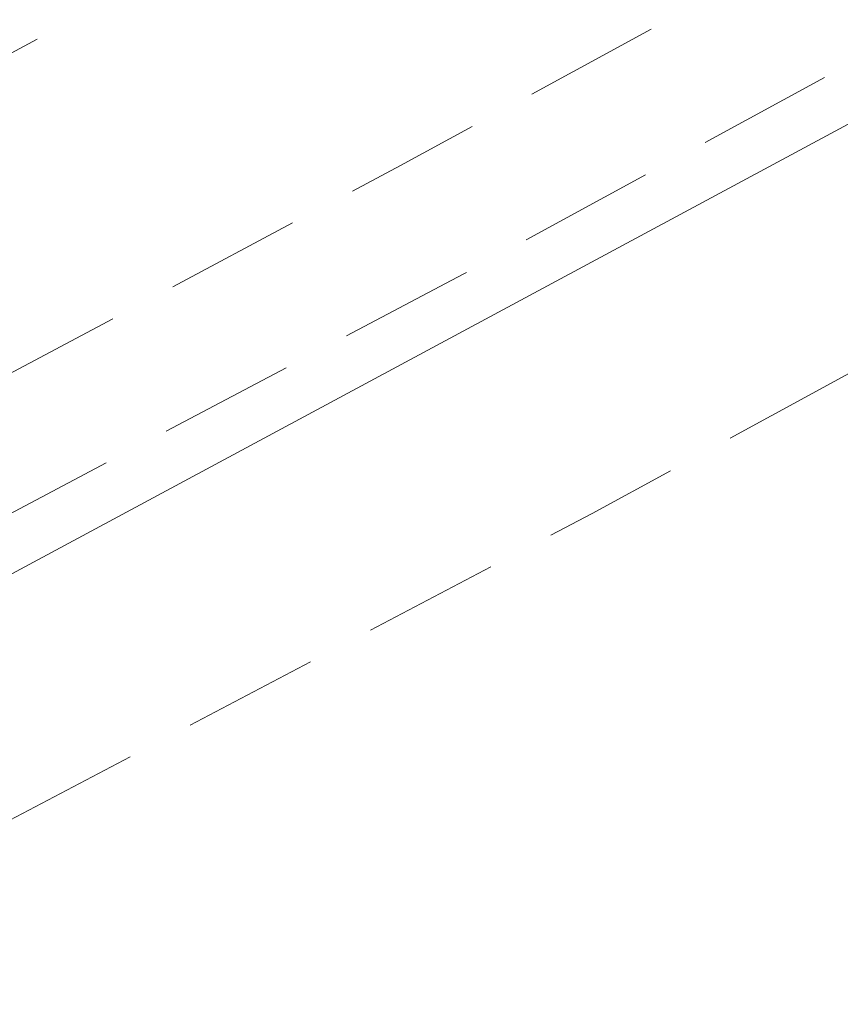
# Model space of a CAD drawing. Header units: metres. Extents: x 8440716 to 8446743, y 5883760 to 5887966.
# Tile 46 of 256: x 8442273.65 to 8442279.69, y 5885690.78 to 5885698.02. Entities that reach past the tile are written whole.
import ezdxf

# ---------------------------------------------------------------- set-up
doc = ezdxf.new("R2010")
doc.units = ezdxf.units.M
doc.header["$MEASUREMENT"] = 0
doc.linetypes.add('1.0_0.5', pattern=[1.5, 1, -0.5])
doc.layers.add('chodnik', color=253, linetype='CONTINUOUS')
doc.layers.add('przewód telekomunikacyjny podziemny', color=253, linetype='CONTINUOUS')

msp = doc.modelspace()

# ---------------------------------------------------------------- linework, layer by layer
at = {"layer": 'chodnik', "color": 253, "linetype": '1.0_0.5', "lineweight": 18, "flags": 128}
for points in [[(8442227.61, 5885673.02), (8442233.09, 5885675.53), (8442236.85, 5885677.26), (8442248.86, 5885682.85), (8442261.11, 5885688.95), (8442270.34, 5885693.7), (8442276.45, 5885696.95), (8442293.62, 5885706.31), (8442303.45, 5885711.71), (8442327.6, 5885725.01), (8442363.58, 5885744.79), (8442368.09, 5885747.26), (8442372.02, 5885749.46), (8442397.76, 5885763.64), (8442430.07, 5885781.43), (8442463.7, 5885799.91), (8442494.8, 5885816.96), (8442526.92, 5885834.71), (8442562.4, 5885854.15), (8442598.17, 5885873.84), (8442624.8, 5885888.46), (8442657.47, 5885906.45), (8442689.67, 5885924.19), (8442721.98, 5885941.97), (8442754.17, 5885959.73), (8442784.37, 5885976.3), (8442819.26, 5885995.45), (8442851.56, 5886013.23), (8442883.81, 5886030.99), (8442916.35, 5886048.87), (8442948.54, 5886066.59), (8442981.18, 5886084.55), (8443014.82, 5886103.01), (8443046.03, 5886120.16), (8443078.59, 5886138.04), (8443110.9, 5886155.85), (8443143.39, 5886173.76), (8443159.31, 5886182.54), (8443160.3, 5886182.95), (8443161.61, 5886183.38), (8443162.98, 5886183.6), (8443164.51, 5886183.65), (8443166.42, 5886183.54), (8443168.06, 5886183.45), (8443169.47, 5886183.69), (8443170.89, 5886184.19), (8443171.98, 5886184.78), (8443172.73, 5886185.26), (8443170.6, 5886186.43), (8443170.05, 5886186.13), (8443169.27, 5886185.79), (8443168.01, 5886185.54), (8443167.07, 5886185.56), (8443165.25, 5886185.7), (8443164.04, 5886185.74), (8443161.85, 5886185.52), (8443160.12, 5886185.08), (8443158.24, 5886184.31), (8443142.4, 5886175.6), (8443109.88, 5886157.66), (8443077.69, 5886139.94), (8443045.06, 5886121.98), (8443013.59, 5886104.73), (8442980.22, 5886086.4), (8442947.47, 5886068.38), (8442915.51, 5886050.79), (8442882.83, 5886032.85), (8442850.52, 5886015.03), (8442818.06, 5885997.17), (8442783.41, 5885978.14), (8442753.19, 5885961.54), (8442720.93, 5885943.74), (8442688.63, 5885925.96), (8442656.38, 5885908.21), (8442623.77, 5885890.25), (8442597.12, 5885875.63), (8442561.4, 5885855.99), (8442525.99, 5885836.53), (8442493.98, 5885818.86), (8442462.78, 5885801.76), (8442428.98, 5885783.14), (8442396.7, 5885765.42), (8442371.04, 5885751.28), (8442367.47, 5885749.33), (8442367.16, 5885749.31), (8442366.9, 5885749.46), (8442366.56, 5885750.02), (8442366.18, 5885750.8), (8442364.41, 5885749.81), (8442364.38, 5885749.25), (8442364.01, 5885748.06), (8442363.55, 5885747.4), (8442362.78, 5885746.73), (8442326.54, 5885726.81), (8442302.36, 5885713.49), (8442292.58, 5885708.1), (8442275.43, 5885698.75), (8442269.39, 5885695.57), (8442260.19, 5885690.78), (8442247.99, 5885684.71), (8442235.85, 5885679.08), (8442232.06, 5885677.37), (8442227.97, 5885675.56), (8442221.94, 5885672.89), (8442216.5, 5885670.61), (8442206.12, 5885666.35), (8442201.41, 5885664.48), (8442190.06, 5885660.16), (8442169.76, 5885652.89), (8442167.35, 5885652.25), (8442161.2, 5885650.61), (8442161.7, 5885648.68), (8442170.42, 5885650.93), (8442190.78, 5885658.22), (8442202.03, 5885662.53), (8442207.06, 5885664.47), (8442217.19, 5885668.66), (8442223.87, 5885671.41)], [(8442398.23, 5885762.83), (8442372.93, 5885748.87), (8442372.02, 5885749.46), (8442368.09, 5885747.26), (8442368.08, 5885746.24), (8442363.93, 5885743.94), (8442328.04, 5885724.2), (8442303.92, 5885710.92), (8442294.03, 5885705.48), (8442276.91, 5885696.15), (8442270.65, 5885692.84), (8442261.52, 5885688.13), (8442249.29, 5885682.04), (8442237.27, 5885676.4), (8442233.82, 5885674.86), (8442227.91, 5885672.18), (8442228.68, 5885670.34), (8442234.79, 5885673.06), (8442238.21, 5885674.64), (8442250.22, 5885680.25), (8442262.44, 5885686.36), (8442271.35, 5885690.96), (8442277.86, 5885694.39), (8442295.07, 5885703.76), (8442305.02, 5885709.25), (8442328.98, 5885722.44), (8442364.79, 5885742.15), (8442399.21, 5885760.98), (8442431.58, 5885778.77), (8442465.05, 5885797.22), (8442495.8, 5885814.05), (8442518.04, 5885826.35), (8442520.13, 5885827.5), (8442528.37, 5885832.06), (8442563.43, 5885851.44), (8442599.47, 5885871.24), (8442625.94, 5885885.78), (8442658.84, 5885903.89), (8442691.97, 5885922.16), (8442723.6, 5885939.55), (8442755.59, 5885957.15), (8442785.67, 5885973.69), (8442820.87, 5885992.99), (8442852.82, 5886010.6), (8442885.15, 5886028.42), (8442917.67, 5886046.28), (8442950.17, 5886064.15), (8442982.52, 5886081.96), (8443016.84, 5886100.81), (8443047.49, 5886117.63), (8443079.73, 5886135.39), (8443112.44, 5886153.39), (8443144.78, 5886171.19), (8443160.82, 5886179.99), (8443162.19, 5886180.5), (8443163.41, 5886180.72), (8443164.97, 5886180.7), (8443166.12, 5886180.47), (8443168.87, 5886179.82), (8443169.49, 5886179.73), (8443170.81, 5886179.74), (8443172.11, 5886180.07), (8443173.41, 5886180.59), (8443175.29, 5886181.7), (8443174.34, 5886182.75), (8443173.14, 5886183.92), (8443171.98, 5886184.78), (8443170.89, 5886184.19), (8443169.47, 5886183.69), (8443168.06, 5886183.45), (8443166.42, 5886183.54), (8443164.51, 5886183.65), (8443162.98, 5886183.6), (8443161.61, 5886183.38), (8443160.3, 5886182.95), (8443159.31, 5886182.54), (8443159.73, 5886181.73), (8443143.87, 5886172.95), (8443111.34, 5886155.04), (8443078.93, 5886137.17), (8443046.49, 5886119.33), (8443015.33, 5886102.26), (8442981.67, 5886083.71), (8442949, 5886065.77), (8442916.82, 5886048.03), (8442884.23, 5886030.14), (8442851.95, 5886012.33), (8442819.79, 5885994.66), (8442784.76, 5885975.43), (8442754.61, 5885958.89), (8442722.39, 5885941.13), (8442691.08, 5885923.91), (8442657.91, 5885905.62), (8442625.13, 5885887.6), (8442598.63, 5885873.01), (8442562.69, 5885853.33), (8442527.37, 5885833.89), (8442495.03, 5885816.03), (8442464.1, 5885799.05), (8442430.54, 5885780.59)]]:
    msp.add_lwpolyline(points, close=True, dxfattribs=at)
at = {"layer": 'przewód telekomunikacyjny podziemny', "color": 30, "linetype": 'Continuous', "lineweight": 18, "flags": 128}
msp.add_lwpolyline([(8442316.79, 5885717.27), (8442288.16, 5885701.78), (8442261.6, 5885687.5), (8442247.28, 5885680.22), (8442245.76, 5885679.52), (8442225.65, 5885670.52), (8442207.54, 5885662.12), (8442184.11, 5885653.73), (8442170.52, 5885649.13), (8442158.02, 5885645.48), (8442150.82, 5885643.71), (8442144.09, 5885641.96), (8442143.49, 5885641.81), (8442142.85, 5885641.61), (8442128.4, 5885637.27), (8442127.92, 5885637.14)], dxfattribs=at)

doc.saveas('drawing.dxf')
